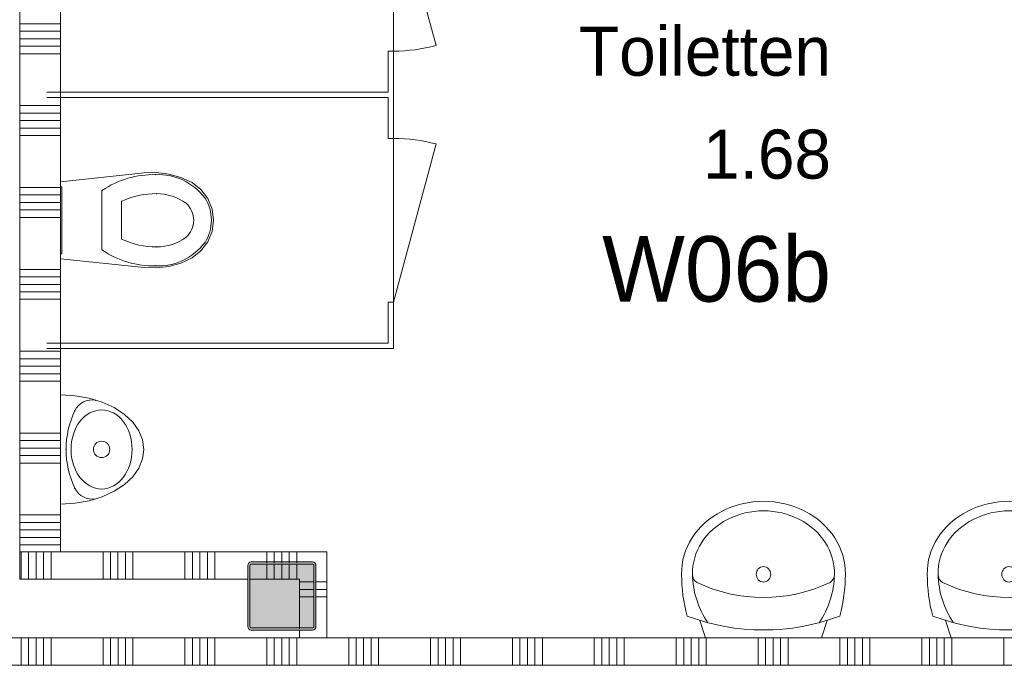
# Model space of a CAD drawing. Header units: millimetres. Extents: x -850 to 154668, y -25041 to 71030.
# Tile 65 of 211: x 56885 to 60492, y 17142 to 19515. Entities that reach past the tile are written whole.
import ezdxf
from ezdxf.enums import TextEntityAlignment as Align

# ---------------------------------------------------------------- set-up
doc = ezdxf.new("R2010")
doc.units = ezdxf.units.MM
doc.header["$MEASUREMENT"] = 0
for name, color, linetype in [('New_# trashcan Laagscheidingslijnen', 7, 'Continuous'), ('New_22 NC Binnenwanden', 7, 'Continuous'), ('New_22 NC Binnenwanden Doorsnede-arcering', 7, 'Continuous'), ('New_72 Vaste Inrichting', 7, 'Continuous'), ('New_72 Vaste Inrichting Deuren', 7, 'Continuous'), ('New_74 Sanitair', 7, 'Continuous'), ('New_Z Ruimtefuncties', 7, 'Continuous'), ('New_Z Ruimtefuncties Zone omranding', 7, 'Continuous'), ('New_Z Ruimtefuncties Zone tekst', 7, 'Continuous'), ('S-COLS-____-OTLN.RVT S', 7, 'Continuous'), ('S-COLS-____-OTLN.RVT S 2D arcering', 7, 'Continuous')]:
    doc.layers.add(name, color=color, linetype=linetype)
doc.styles.add('GENERATED_STYLE_1', font='txt')
doc.styles.add('GENERATED_STYLE_2', font='txt')

# ---------------------------------------------------------------- blocks, each defined once
blk = doc.blocks.new('*X772')
at = {"layer": 'New_22 NC Binnenwanden Doorsnede-arcering', "color": 254, "linetype": 'Continuous', "lineweight": 0, "true_color": 0xe9ebeb}
for p, q in [((56890.3, 17475.3), (56890.3, 17565)), ((56917.7, 17475.3), (56917.7, 17565)), ((56945.1, 17475.3), (56945.1, 17565)), ((56972.6, 17475.3), (56972.6, 17565)), ((57000, 17475.3), (57000, 17565)), ((57190.3, 17475.3), (57190.3, 17565)), ((57217.7, 17475.3), (57217.7, 17565)), ((57245.1, 17475.3), (57245.1, 17565)), ((57272.6, 17475.3), (57272.6, 17565)), ((57300, 17475.3), (57300, 17565)), ((57490.3, 17475.3), (57490.3, 17565)), ((57517.7, 17475.3), (57517.7, 17565)), ((57545.1, 17475.3), (57545.1, 17565)), ((57572.6, 17475.3), (57572.6, 17565)), ((57600, 17475.3), (57600, 17565)), ((56890.3, 17465), (56890.3, 17475.3)), ((56917.7, 17465), (56917.7, 17475.3)), ((56945.1, 17465), (56945.1, 17475.3)), ((56972.6, 17465), (56972.6, 17475.3)), ((57000, 17465), (57000, 17475.3)), ((57190.3, 17465), (57190.3, 17475.3)), ((57217.7, 17465), (57217.7, 17475.3)), ((57245.1, 17465), (57245.1, 17475.3)), ((57272.6, 17465), (57272.6, 17475.3)), ((57300, 17465), (57300, 17475.3)), ((57490.3, 17465), (57490.3, 17475.3)), ((57517.7, 17465), (57517.7, 17475.3)), ((57545.1, 17465), (57545.1, 17475.3)), ((57572.6, 17465), (57572.6, 17475.3)), ((57600, 17465), (57600, 17475.3))]:
    blk.add_line(p, q, dxfattribs=at)
blk = doc.blocks.new('Wall_140_2', base_point=(56885, 17565))
at = {"layer": 'New_22 NC Binnenwanden', "color": 8, "linetype": 'Continuous', "lineweight": 0, "true_color": 0x778488, "flags": 128}
for points in [[(57680, 17565), (56885, 17565)], [(56885, 17565), (56885, 17465)], [(56885, 17465), (57680, 17465)]]:
    blk.add_lwpolyline(points, dxfattribs=at)
at = {"layer": 'New_22 NC Binnenwanden', "color": 8, "lineweight": 0, "true_color": 0x778488}
blk.add_blockref('*X772', (0, 0), dxfattribs=at)
blk = doc.blocks.new('*X776')
at = {"layer": 'New_22 NC Binnenwanden Doorsnede-arcering', "color": 254, "linetype": 'Continuous', "lineweight": 0, "true_color": 0xe9ebeb}
for p, q in [((57790.3, 17525), (57790.3, 17565)), ((57817.7, 17525), (57817.7, 17565)), ((57845.1, 17525), (57845.1, 17565)), ((57872.6, 17525), (57872.6, 17565)), ((57900, 17525), (57900, 17565))]:
    blk.add_line(p, q, dxfattribs=at)
blk = doc.blocks.new('*X777')
at = {"layer": 'New_22 NC Binnenwanden Doorsnede-arcering', "color": 254, "linetype": 'Continuous', "lineweight": 0, "true_color": 0xe9ebeb}
for p, q in [((57790.3, 17475.3), (57790.3, 17517)), ((57817.7, 17475.3), (57817.7, 17517)), ((57845.1, 17475.3), (57845.1, 17517)), ((57872.6, 17475.3), (57872.6, 17517)), ((57900, 17475.3), (57900, 17517)), ((57790.3, 17465), (57790.3, 17475.3)), ((57817.7, 17465), (57817.7, 17475.3)), ((57845.1, 17465), (57845.1, 17475.3)), ((57872.6, 17465), (57872.6, 17475.3)), ((57900, 17465), (57900, 17475.3))]:
    blk.add_line(p, q, dxfattribs=at)
blk = doc.blocks.new('Wall_141_2', base_point=(57680, 17565))
at = {"layer": 'New_22 NC Binnenwanden', "color": 8, "linetype": 'Continuous', "lineweight": 0, "true_color": 0x778488, "flags": 128}
for points in [[(58010, 17565), (57680, 17565)], [(58010, 17565), (58010, 17465)], [(57680, 17465), (57720, 17465)], [(57728, 17465), (57910, 17465)]]:
    blk.add_lwpolyline(points, dxfattribs=at)
at = {"layer": 'New_22 NC Binnenwanden', "color": 8, "lineweight": 0, "true_color": 0x778488}
for name in ['*X776', '*X777']:
    blk.add_blockref(name, (0, 0), dxfattribs=at)
blk = doc.blocks.new('*X781')
at = {"layer": 'New_22 NC Binnenwanden Doorsnede-arcering', "color": 254, "linetype": 'Continuous', "lineweight": 0, "true_color": 0xe9ebeb}
for p, q in [((57970, 17454.8), (58010, 17454.8)), ((57970, 17427.3), (58010, 17427.3)), ((57970, 17399.9), (58010, 17399.9))]:
    blk.add_line(p, q, dxfattribs=at)
blk = doc.blocks.new('*X782')
at = {"layer": 'New_22 NC Binnenwanden Doorsnede-arcering', "color": 254, "linetype": 'Continuous', "lineweight": 0, "true_color": 0xe9ebeb}
for p, q in [((57910, 17454.8), (57962, 17454.8)), ((57910, 17427.3), (57962, 17427.3)), ((57910, 17399.9), (57962, 17399.9))]:
    blk.add_line(p, q, dxfattribs=at)
blk = doc.blocks.new('Wall_142_2', base_point=(58010, 17565))
at = {"layer": 'New_22 NC Binnenwanden', "color": 8, "linetype": 'Continuous', "lineweight": 0, "true_color": 0x778488, "flags": 128}
for points in [[(57910, 17465), (57910, 17283)], [(58010, 17250), (58010, 17465)], [(57910, 17275), (57910, 17250)], [(58010, 17250), (57910, 17250)]]:
    blk.add_lwpolyline(points, dxfattribs=at)
at = {"layer": 'New_22 NC Binnenwanden', "color": 8, "lineweight": 0, "true_color": 0x778488}
for name in ['*X782', '*X781']:
    blk.add_blockref(name, (0, 0), dxfattribs=at)
blk = doc.blocks.new('Urinoir 22')
at = {"layer": 'New_74 Sanitair', "color": 1, "linetype": 'Continuous', "lineweight": 0}
for p, q in [((-200, 0), (-197, -53)), ((0, 0), (-200, 0)), ((200, 0), (0, 0)), ((197, -53), (200, 0)), ((-197, -53), (-187.9, -104.3)), ((187.9, -104.3), (197, -53)), ((-187.9, -104.3), (-173.2, -152.5)), ((173.2, -152.5), (187.9, -104.3)), ((-173.2, -152.5), (-153.2, -196.1)), ((153.2, -196.1), (173.2, -152.5)), ((-153.2, -196.1), (-128.6, -233.6)), ((128.6, -233.6), (153.2, -196.1)), ((-128.6, -233.6), (-100, -264.1)), ((100, -264.1), (128.6, -233.6)), ((-100, -264.1), (-68.4, -286.6)), ((-68.4, -286.6), (-34.7, -300.4)), ((34.7, -300.4), (68.4, -286.6)), ((68.4, -286.6), (100, -264.1)), ((-34.7, -300.4), (0, -305)), ((0, -305), (34.7, -300.4))]:
    blk.add_line(p, q, dxfattribs=at)
blk.add_circle((0, -150), 30, dxfattribs=at)
for centre, radius, start, end in [((0, -350.1), 330.1, 90, 115.4526), ((0, -350.1), 330.1, 64.5474, 90), ((-111.8, -115.3), 70, 115.4526, 190.8145), ((111.8, -115.3), 70, 349.1855, 64.5474)]:
    blk.add_arc(centre, radius, start, end, dxfattribs=at)
blk.add_ellipse((0, -150), major_axis=(145, 0), ratio=0.772414, dxfattribs=at)
for p in [(0, -20), (-141.9, -52), (141.9, -52), (-180.6, -128.4)]:
    blk.add_point(p, dxfattribs=at)
blk = doc.blocks.new('Toilet 22')
at = {"layer": 'New_74 Sanitair', "color": 1, "linetype": 'Continuous', "lineweight": 0}
for p, q in [((-141, 0), (-173.3, -306.6)), ((141, 0), (-141, 0)), ((123, 0), (-123, 0)), ((-123, 0), (-123, -5)), ((123, -5), (123, 0)), ((173.3, -306.6), (141, 0)), ((-123, -5), (123, -5)), ((0, -151.4), (-108.9, -151.4)), ((108.9, -151.4), (0, -151.4)), ((0, -223.6), (-68.8, -223.6)), ((68.8, -223.6), (0, -223.6)), ((-173.3, -306.6), (-174.9, -351.8)), ((174.9, -351.8), (173.3, -306.6)), ((-174.9, -351.8), (-169.4, -396.7)), ((169.4, -396.7), (174.9, -351.8)), ((-169.4, -396.7), (-157, -440.3)), ((157, -440.3), (169.4, -396.7)), ((-157, -440.3), (-138, -481.3)), ((62.1, -459.7), (62.1, -459.7)), ((138, -481.3), (157, -440.3)), ((-138, -481.3), (-112.4, -513.9)), ((0, -487.5), (0, -487.5)), ((112.4, -513.9), (138, -481.3)), ((-112.4, -513.9), (-79.4, -538.8)), ((-79.4, -538.8), (-41, -554.6)), ((41, -554.6), (79.4, -538.8)), ((79.4, -538.8), (112.4, -513.9)), ((81.1, -529), (81.1, -529)), ((-41, -554.6), (0, -560)), ((0, -552.4), (0, -552.4)), ((0, -560), (41, -554.6))]:
    blk.add_line(p, q, dxfattribs=at)
for centre, major_axis, start_param, end_param in [((258.1, -339.4), (425.3, 0), 2.612188, 3.165208), ((-258.1, -339.4), (425.3, 0), 6.259569, 6.81259), ((264.5, -347.9), (362.2, 0), 2.738768, 3.154495), ((-264.5, -347.9), (362.2, 0), 6.270283, 6.68601), ((89.5, -360.8), (256.9, 0), 3.085861, 3.98645), ((134.9, -351.4), (232.6, 0), 3.144841, 3.702507), ((-134.9, -351.4), (232.6, 0), 5.722271, 6.279937), ((-89.5, -360.8), (256.9, 0), 5.438328, 6.338917), ((0.8, -419), (78.2, 0), 3.778693, 4.701998), ((-0.8, -419), (78.2, 0), 4.72278, 5.646085), ((0.8, -431.2), (138.5, 0), 4.079884, 4.706528), ((-0.8, -431.2), (138.5, 0), 4.71825, 5.344894)]:
    blk.add_ellipse(centre, major_axis=major_axis, ratio=0.875546, start_param=start_param, end_param=end_param, dxfattribs=at)
for p in [(108.9, -151.4), (68.8, -223.6), (-167, -348.2), (-97.7, -352), (97.7, -352), (167, -348.2), (-62.1, -459.7), (-81.1, -529)]:
    blk.add_point(p, dxfattribs=at)
blk = doc.blocks.new('Wasbak 2 22 KM')
at = {"layer": 'New_74 Sanitair', "color": 1, "linetype": 'Continuous', "lineweight": 0}
for p, q in [((-212.2, 0), (-233.1, -63.4)), ((212.2, 0), (-212.2, 0)), ((212.2, 0), (233.1, -63.4))]:
    blk.add_line(p, q, dxfattribs=at)
for centre, major_axis, ratio, start_param, end_param in [((0, -1041.4), (0, 1013), 0.882121, 5.964482, 6.601889), ((0, -238.1), (0, 294.7), 0.882121, 0.900825, 1.551564), ((0, -238.1), (0, 294.7), 0.882121, 4.731621, 5.38236), ((166.6, -232.4), (0, 528.9), 0.882121, 1.277244, 1.570796), ((-166.6, -232.4), (0, 528.9), 0.882121, 4.712389, 5.005942), ((0, -869.9), (0, 722.5), 0.882121, 5.889409, 6.676962), ((-230, -232.4), (0, 34), 0.882121, 0.507228, 1.570796), ((230, -232.4), (0, 34), 0.882121, 4.712389, 5.775958), ((0, -236.8), (300, 0), 0.877396, 3.124925, 6.299853), ((0, -236.8), (260, 0), 0.877396, 3.122361, 6.302417)]:
    blk.add_ellipse(centre, major_axis=major_axis, ratio=ratio, start_param=start_param, end_param=end_param, dxfattribs=at)
blk.add_ellipse((0, -232.4), major_axis=(0, 28.2), ratio=0.946667, dxfattribs=at)
blk = doc.blocks.new('Column 315[153]_2', base_point=(0.5, 3))
at = {"layer": 'S-COLS-____-OTLN.RVT S 2D arcering', "linetype": 'Continuous', "lineweight": 0, "true_color": 0x778488}
h = blk.add_hatch(color=8, dxfattribs=at)
h.paths.add_polyline_path([(57720.5, 17291), (57721.5, 17286), (57724.3, 17281.8), (57728.5, 17278.9), (57733.5, 17278), (57957.5, 17278), (57962.5, 17278.9), (57966.7, 17281.8), (57969.5, 17286), (57970.5, 17291), (57970.5, 17515), (57969.5, 17519.9), (57966.7, 17524.1), (57962.5, 17527), (57957.5, 17528), (57733.5, 17528), (57728.5, 17527), (57724.3, 17524.1), (57721.5, 17519.9), (57720.5, 17515)])
h.paths.add_polyline_path([(57957.5, 17286), (57733.5, 17286), (57731.6, 17286.3), (57730, 17287.4), (57728.9, 17289), (57728.5, 17291), (57728.5, 17515), (57728.9, 17516.9), (57730, 17518.5), (57731.6, 17519.6), (57733.5, 17520), (57957.5, 17520), (57959.4, 17519.6), (57961.1, 17518.5), (57962.1, 17516.9), (57962.5, 17515), (57962.5, 17291), (57962.1, 17289), (57961.1, 17287.4), (57959.4, 17286.3)], flags=0)
blk.add_hatch(color=8, dxfattribs=at).paths.add_polyline_path([(57957.5, 17520), (57733.5, 17520), (57731.6, 17519.6), (57730, 17518.5), (57728.9, 17516.9), (57728.5, 17515), (57728.5, 17291), (57728.9, 17289), (57730, 17287.4), (57731.6, 17286.3), (57733.5, 17286), (57957.5, 17286), (57959.4, 17286.3), (57961.1, 17287.4), (57962.1, 17289), (57962.5, 17291), (57962.5, 17515), (57962.1, 17516.9), (57961.1, 17518.5), (57959.4, 17519.6)])
at = {"layer": 'S-COLS-____-OTLN.RVT S', "color": 1, "linetype": 'Continuous', "lineweight": 0}
for p, q in [((57721.5, 17519.9), (57720.5, 17515)), ((57720.5, 17515), (57720.5, 17291)), ((57724.3, 17524.1), (57721.5, 17519.9)), ((57728.5, 17527), (57724.3, 17524.1)), ((57733.5, 17528), (57728.5, 17527)), ((57728.5, 17515), (57728.9, 17516.9)), ((57728.5, 17291), (57728.5, 17515)), ((57728.9, 17516.9), (57730, 17518.5)), ((57730, 17518.5), (57731.6, 17519.6)), ((57731.6, 17519.6), (57733.5, 17520)), ((57957.5, 17528), (57733.5, 17528)), ((57733.5, 17520), (57957.5, 17520)), ((57962.5, 17527), (57957.5, 17528)), ((57957.5, 17520), (57959.4, 17519.6)), ((57959.4, 17519.6), (57961.1, 17518.5)), ((57961.1, 17518.5), (57962.1, 17516.9)), ((57962.1, 17516.9), (57962.5, 17515)), ((57966.7, 17524.1), (57962.5, 17527)), ((57962.5, 17515), (57962.5, 17291)), ((57969.5, 17519.9), (57966.7, 17524.1)), ((57970.5, 17515), (57969.5, 17519.9)), ((57970.5, 17291), (57970.5, 17515)), ((57720.5, 17291), (57721.5, 17286)), ((57721.5, 17286), (57724.3, 17281.8)), ((57724.3, 17281.8), (57728.5, 17278.9)), ((57728.9, 17289), (57728.5, 17291)), ((57730, 17287.4), (57728.9, 17289)), ((57731.6, 17286.3), (57730, 17287.4)), ((57733.5, 17286), (57731.6, 17286.3)), ((57957.5, 17286), (57733.5, 17286)), ((57959.4, 17286.3), (57957.5, 17286)), ((57961.1, 17287.4), (57959.4, 17286.3)), ((57962.1, 17289), (57961.1, 17287.4)), ((57962.5, 17291), (57962.1, 17289)), ((57962.5, 17278.9), (57966.7, 17281.8)), ((57966.7, 17281.8), (57969.5, 17286)), ((57969.5, 17286), (57970.5, 17291)), ((57728.5, 17278.9), (57733.5, 17278)), ((57733.5, 17278), (57957.5, 17278)), ((57957.5, 17278), (57962.5, 17278.9))]:
    blk.add_line(p, q, dxfattribs=at)
blk = doc.blocks.new('D1 22_8')
at = {"layer": 'New_72 Vaste Inrichting Deuren', "color": 1, "linetype": 'Continuous', "lineweight": 0}
for q in [(-279.6, 155.3), (-300, 0)]:
    blk.add_line((300, 0), q, dxfattribs=at)
at = {"layer": 'New_72 Vaste Inrichting Deuren', "color": 9, "linetype": 'Continuous', "lineweight": 0}
for p, q in [((-300, -0.1), (-300, -20)), ((300, -0.1), (300, -20))]:
    blk.add_line(p, q, dxfattribs=at)
at = {"layer": 'New_72 Vaste Inrichting Deuren', "color": 1, "linetype": 'Continuous', "lineweight": 0}
blk.add_arc((300, 0), 600, 165, 180, dxfattribs=at)
blk = doc.blocks.new('Wall_459_2', base_point=(58245, 21210))
at = {"layer": 'New_# trashcan Laagscheidingslijnen', "color": 9, "linetype": 'Continuous', "lineweight": 0}
for p, q in [((58235, 21198.8), (58235, 21098.8)), ((58255, 21098.8), (58255, 21198.8))]:
    blk.add_line(p, q, dxfattribs=at)
at = {"layer": 'New_72 Vaste Inrichting', "color": 9, "linetype": 'Continuous', "lineweight": 0}
for p, q in [((58254.9, 20920), (58235, 20920)), ((58254.9, 20320), (58235, 20320)), ((58254.9, 20000), (58235, 20000)), ((58254.9, 19400), (58235, 19400)), ((58254.9, 19080), (58235, 19080)), ((58254.9, 18480), (58235, 18480))]:
    blk.add_line(p, q, dxfattribs=at)
at = {"layer": 'New_72 Vaste Inrichting', "color": 9, "linetype": 'Continuous', "lineweight": 0, "flags": 128}
for points in [[(58235, 21210), (58235, 21198.8)], [(58255, 21210), (58235, 21210)], [(58255, 21198.8), (58255, 21210)], [(58235, 21098.8), (58235, 20920)], [(58255, 20920), (58255, 21098.8)], [(58235, 20320), (58235, 20170)], [(58255, 20000), (58255, 20320)], [(58235, 20150), (58235, 20000)], [(58235, 19400), (58235, 19250)], [(58255, 19080), (58255, 19400)], [(58235, 19230), (58235, 19080)], [(58235, 18480), (58235, 18330)], [(58255, 18310), (58255, 18480)], [(58255, 18310), (58235, 18310)]]:
    blk.add_lwpolyline(points, dxfattribs=at)
at = {"layer": 'New_72 Vaste Inrichting Deuren', "color": 1, "linetype": 'Continuous', "lineweight": 0, "xscale": -0.9999999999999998, "zscale": 1000, "rotation": 269.9998629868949}
for p in [(58255, 20620), (58255, 19700)]:
    blk.add_blockref('D1 22_8', p, dxfattribs=at)
at = {"layer": 'New_72 Vaste Inrichting Deuren', "color": 1, "linetype": 'Continuous', "lineweight": 0, "zscale": 1000, "rotation": 269.9998629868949}
blk.add_blockref('D1 22_8', (58255, 18780), dxfattribs=at)
blk = doc.blocks.new('Wall_460_2', base_point=(58245, 19240))
at = {"layer": 'New_# trashcan Laagscheidingslijnen', "color": 9, "linetype": 'Continuous', "lineweight": 0}
for p, q in [((57085, 19250), (56985, 19250)), ((56985, 19230), (57085, 19230))]:
    blk.add_line(p, q, dxfattribs=at)
at = {"layer": 'New_72 Vaste Inrichting', "color": 9, "linetype": 'Continuous', "lineweight": 0, "flags": 128}
for points in [[(58235, 19250), (57085, 19250)], [(57085, 19230), (58235, 19230)]]:
    blk.add_lwpolyline(points, dxfattribs=at)
blk = doc.blocks.new('Wall_461_2', base_point=(58245, 18320))
at = {"layer": 'New_# trashcan Laagscheidingslijnen', "color": 9, "linetype": 'Continuous', "lineweight": 0}
for p, q in [((57085, 18330), (56985, 18330)), ((56985, 18310), (57085, 18310))]:
    blk.add_line(p, q, dxfattribs=at)
at = {"layer": 'New_72 Vaste Inrichting', "color": 9, "linetype": 'Continuous', "lineweight": 0, "flags": 128}
for points in [[(56885, 18330), (56885, 18310)], [(58235, 18330), (57085, 18330)], [(57085, 18310), (58235, 18310)]]:
    blk.add_lwpolyline(points, dxfattribs=at)
blk = doc.blocks.new('*X2407')
at = {"layer": 'New_22 NC Binnenwanden Doorsnede-arcering', "color": 254, "linetype": 'Continuous', "lineweight": 0, "true_color": 0xe9ebeb}
for p, q in [((57035, 21190.3), (56885, 21190.3)), ((57035, 21000), (56885, 21000)), ((57035, 20972.6), (56885, 20972.6)), ((57035, 20945.1), (56885, 20945.1)), ((57035, 20917.7), (56885, 20917.7)), ((57035, 20890.3), (56885, 20890.3)), ((57035, 20700), (56885, 20700)), ((57035, 20672.6), (56885, 20672.6)), ((57035, 20645.1), (56885, 20645.1)), ((57035, 20617.7), (56885, 20617.7)), ((57035, 20590.3), (56885, 20590.3)), ((57035, 20400), (56885, 20400)), ((57035, 20372.6), (56885, 20372.6)), ((57035, 20345.1), (56885, 20345.1)), ((57035, 20317.7), (56885, 20317.7)), ((57035, 20290.3), (56885, 20290.3))]:
    blk.add_line(p, q, dxfattribs=at)
blk = doc.blocks.new('*X2408')
at = {"layer": 'New_22 NC Binnenwanden Doorsnede-arcering', "color": 254, "linetype": 'Continuous', "lineweight": 0, "true_color": 0xe9ebeb}
for p, q in [((57035, 20100), (56885, 20100)), ((57035, 20072.6), (56885, 20072.6)), ((57035, 20045.1), (56885, 20045.1)), ((57035, 20017.7), (56885, 20017.7)), ((57035, 19990.3), (56885, 19990.3)), ((57035, 19800), (56885, 19800)), ((57035, 19772.6), (56885, 19772.6)), ((57035, 19745.1), (56885, 19745.1)), ((57035, 19717.7), (56885, 19717.7)), ((57035, 19690.3), (56885, 19690.3)), ((57035, 19500), (56885, 19500)), ((57035, 19472.6), (56885, 19472.6)), ((57035, 19445.1), (56885, 19445.1)), ((57035, 19417.7), (56885, 19417.7)), ((57035, 19390.3), (56885, 19390.3)), ((57035, 19200), (56885, 19200)), ((57035, 19172.6), (56885, 19172.6)), ((57035, 19145.1), (56885, 19145.1)), ((57035, 19117.7), (56885, 19117.7)), ((57035, 19090.3), (56885, 19090.3)), ((57035, 18900), (56885, 18900)), ((57035, 18872.6), (56885, 18872.6)), ((57035, 18845.1), (56885, 18845.1)), ((57035, 18817.7), (56885, 18817.7)), ((57035, 18790.3), (56885, 18790.3)), ((57035, 18600), (56885, 18600)), ((57035, 18572.6), (56885, 18572.6)), ((57035, 18545.1), (56885, 18545.1)), ((57035, 18517.7), (56885, 18517.7)), ((57035, 18490.3), (56885, 18490.3)), ((57035, 18300), (56885, 18300)), ((57035, 18272.6), (56885, 18272.6)), ((57035, 18245.1), (56885, 18245.1)), ((57035, 18217.7), (56885, 18217.7)), ((57035, 18190.3), (56885, 18190.3)), ((57035, 18000), (56885, 18000)), ((57035, 17972.6), (56885, 17972.6)), ((57035, 17945.1), (56885, 17945.1)), ((57035, 17917.7), (56885, 17917.7)), ((57035, 17890.3), (56885, 17890.3)), ((57035, 17700), (56885, 17700)), ((57035, 17672.6), (56885, 17672.6)), ((57035, 17645.1), (56885, 17645.1)), ((57035, 17617.7), (56885, 17617.7)), ((57035, 17590.3), (56885, 17590.3))]:
    blk.add_line(p, q, dxfattribs=at)
blk = doc.blocks.new('Wall_462_2', base_point=(57035, 17565))
at = {"layer": 'New_22 NC Binnenwanden', "color": 8, "linetype": 'Continuous', "lineweight": 0, "true_color": 0x778488}
blk.add_line((56885, 21210), (57035, 21210), dxfattribs=at)
at = {"layer": 'New_22 NC Binnenwanden', "color": 8, "linetype": 'Continuous', "lineweight": 0, "true_color": 0x778488, "flags": 128}
for points in [[(57035, 21310), (56885, 21310)], [(56885, 21210), (56885, 20170)], [(57035, 20170), (57035, 21210)], [(56885, 20150), (56885, 17565)], [(57035, 17565), (57035, 20150)], [(56885, 17565), (57035, 17565)]]:
    blk.add_lwpolyline(points, dxfattribs=at)
at = {"layer": 'New_22 NC Binnenwanden', "color": 8, "lineweight": 0, "true_color": 0x778488}
for name in ['*X2407', '*X2408']:
    blk.add_blockref(name, (0, 0), dxfattribs=at)
blk = doc.blocks.new('*X2558')
at = {"layer": 'New_22 NC Binnenwanden Doorsnede-arcering', "color": 254, "linetype": 'Continuous', "lineweight": 0, "true_color": 0xe9ebeb}
for p, q in [((56890.3, 17150), (56890.3, 17250)), ((56917.7, 17150), (56917.7, 17250)), ((56945.2, 17150), (56945.2, 17250)), ((56972.6, 17150), (56972.6, 17250)), ((57000, 17150), (57000, 17250)), ((57190.3, 17150), (57190.3, 17250)), ((57217.7, 17150), (57217.7, 17250)), ((57245.2, 17150), (57245.2, 17250)), ((57272.6, 17150), (57272.6, 17250)), ((57300, 17150), (57300, 17250)), ((57490.3, 17150), (57490.3, 17250)), ((57517.7, 17150), (57517.7, 17250)), ((57545.2, 17150), (57545.2, 17250)), ((57572.6, 17150), (57572.6, 17250)), ((57600, 17150), (57600, 17250)), ((57790.3, 17150), (57790.3, 17250)), ((57817.7, 17150), (57817.7, 17250)), ((57845.2, 17150), (57845.2, 17250)), ((57872.6, 17150), (57872.6, 17250)), ((57900, 17150), (57900, 17250)), ((58090.3, 17150), (58090.3, 17250)), ((58117.7, 17150), (58117.7, 17250)), ((58145.2, 17150), (58145.2, 17250)), ((58172.6, 17150), (58172.6, 17250)), ((58200, 17150), (58200, 17250)), ((58390.3, 17150), (58390.3, 17250)), ((58417.7, 17150), (58417.7, 17250)), ((58445.2, 17150), (58445.2, 17250)), ((58472.6, 17150), (58472.6, 17250)), ((58500, 17150), (58500, 17250)), ((58690.3, 17150), (58690.3, 17250)), ((58717.7, 17150), (58717.7, 17250)), ((58745.2, 17150), (58745.2, 17250)), ((58772.6, 17150), (58772.6, 17250)), ((58800, 17150), (58800, 17250)), ((58990.3, 17150), (58990.3, 17250)), ((59017.7, 17150), (59017.7, 17250)), ((59045.2, 17150), (59045.2, 17250)), ((59072.6, 17150), (59072.6, 17250)), ((59100, 17150), (59100, 17250)), ((59290.3, 17150), (59290.3, 17250)), ((59317.7, 17150), (59317.7, 17250)), ((59345.2, 17150), (59345.2, 17250)), ((59372.6, 17150), (59372.6, 17250)), ((59400, 17150), (59400, 17250)), ((59590.3, 17150), (59590.3, 17250)), ((59617.7, 17150), (59617.7, 17250)), ((59645.2, 17150), (59645.2, 17250)), ((59672.6, 17150), (59672.6, 17250)), ((59700, 17150), (59700, 17250)), ((59890.3, 17150), (59890.3, 17250)), ((59917.7, 17150), (59917.7, 17250)), ((59945.2, 17150), (59945.2, 17250)), ((59972.6, 17150), (59972.6, 17250)), ((60000, 17150), (60000, 17250)), ((60190.3, 17150), (60190.3, 17250)), ((60217.7, 17150), (60217.7, 17250)), ((60245.2, 17150), (60245.2, 17250)), ((60272.6, 17150), (60272.6, 17250)), ((60300, 17150), (60300, 17250)), ((60490.3, 17150), (60490.3, 17250))]:
    blk.add_line(p, q, dxfattribs=at)
blk = doc.blocks.new('Wall_504_2', base_point=(61760.1, 17150))
at = {"layer": 'New_22 NC Binnenwanden', "color": 8, "linetype": 'Continuous', "lineweight": 0, "true_color": 0x778488, "flags": 128}
for points in [[(61760.1, 17250), (51510, 17250)], [(51510, 17150), (61760.1, 17150)]]:
    blk.add_lwpolyline(points, dxfattribs=at)
at = {"layer": 'New_22 NC Binnenwanden', "color": 8, "lineweight": 0, "true_color": 0x778488}
blk.add_blockref('*X2558', (0, 0), dxfattribs=at)
blk = doc.blocks.new('Toiletten_1.68_19_2', base_point=(59398.3, 18965.1))
at = {"layer": 'New_Z Ruimtefuncties Zone tekst', "color": 2, "lineweight": 0}
for tag, height, style, p in [('DUMMY_938', 180, 'GENERATED_STYLE_1', (59857.4, 19530.8)), ('ROOM_NAME', 180, 'GENERATED_STYLE_1', (59857.4, 19489.7)), ('DUMMY_939', 180, 'GENERATED_STYLE_1', (59857.4, 19153.7)), ('ROOM_NUMBER', 180, 'GENERATED_STYLE_1', (59857.4, 19112.5)), ('stWallCovering', 240, 'GENERATED_STYLE_2', (59857.4, 18721.7))]:
    blk.add_attdef(tag, text='', height=height, dxfattribs=dict(at, style=style)).set_placement(p, align=Align.TOP_RIGHT)
at = {"layer": 'New_Z Ruimtefuncties Zone tekst', "color": 2, "lineweight": 0, "style": 'GENERATED_STYLE_2'}
blk.add_attdef('DUMMY_940', text='', height=240, dxfattribs=at).set_placement((58939.1, 18776.5), align=Align.TOP_LEFT)

msp = doc.modelspace()

# ---------------------------------------------------------------- linework, layer by layer
at = {"layer": 'New_Z Ruimtefuncties Zone omranding', "color": 41, "linetype": 'Continuous', "lineweight": 0, "true_color": 0xffd5aa, "flags": 128}
msp.add_lwpolyline([(60760, 21210), (57035, 21210), (57035, 17565), (58010, 17565), (58010, 17250), (61460, 17250), (61460, 17550), (61760, 17550), (61760, 20210, 0.414214)], format="xyb", close=True, dxfattribs=at)
at = {"layer": 'New_Z Ruimtefuncties Zone omranding', "color": 211, "linetype": 'Continuous', "lineweight": 0, "true_color": 0xffaaff, "flags": 128}
msp.add_lwpolyline([(61760.1, 17150), (51510, 17150), (51510, 15150.1), (60655.6, 15150), (61354.2, 15150), (61760, 15150)], close=True, dxfattribs=at)

# ---------------------------------------------------------------- block references
at = {"layer": 'New_22 NC Binnenwanden', "color": 8, "lineweight": 0, "true_color": 0x778488}
for name, p in [('Wall_462_2', (57035, 17565)), ('Wall_140_2', (56885, 17565)), ('Wall_141_2', (57680, 17565)), ('Wall_142_2', (58010, 17565)), ('Wall_504_2', (61760.1, 17150))]:
    msp.add_blockref(name, p, dxfattribs=at)
at = {"layer": 'New_72 Vaste Inrichting', "color": 1, "lineweight": 0}
for name, p in [('Wall_459_2', (58245, 21210)), ('Wall_460_2', (58245, 19240)), ('Wall_461_2', (58245, 18320))]:
    msp.add_blockref(name, p, dxfattribs=at)
at = {"layer": 'New_74 Sanitair', "color": 1, "linetype": 'Continuous', "lineweight": 0, "zscale": 1000}
for name, p, rotation in [('Toilet 22', (57035, 18780), 90), ('Wasbak 2 22 KM', (59610, 17250), 180), ('Wasbak 2 22 KM', (60510, 17250), 180)]:
    msp.add_blockref(name, p, dxfattribs=dict(at, rotation=rotation))
at = {"layer": 'New_74 Sanitair', "color": 1, "linetype": 'Continuous', "lineweight": 0, "xscale": -1, "zscale": 1000, "rotation": 90}
msp.add_blockref('Urinoir 22', (57035, 17940), dxfattribs=at)
at = {"layer": 'New_Z Ruimtefuncties', "color": 2, "linetype": 'Continuous', "lineweight": 0}
msp.add_blockref('Toiletten_1.68_19_2', (59398.3, 18965.1), dxfattribs=at).add_auto_attribs({'ROOM_NAME': 'Toiletten', 'ROOM_NUMBER': '1.68', 'stWallCovering': 'W06b'})
at = {"layer": 'S-COLS-____-OTLN.RVT S', "color": 1, "linetype": 'Continuous', "lineweight": 0}
msp.add_blockref('Column 315[153]_2', (0.5, 3), dxfattribs=at)

doc.saveas('drawing.dxf')
